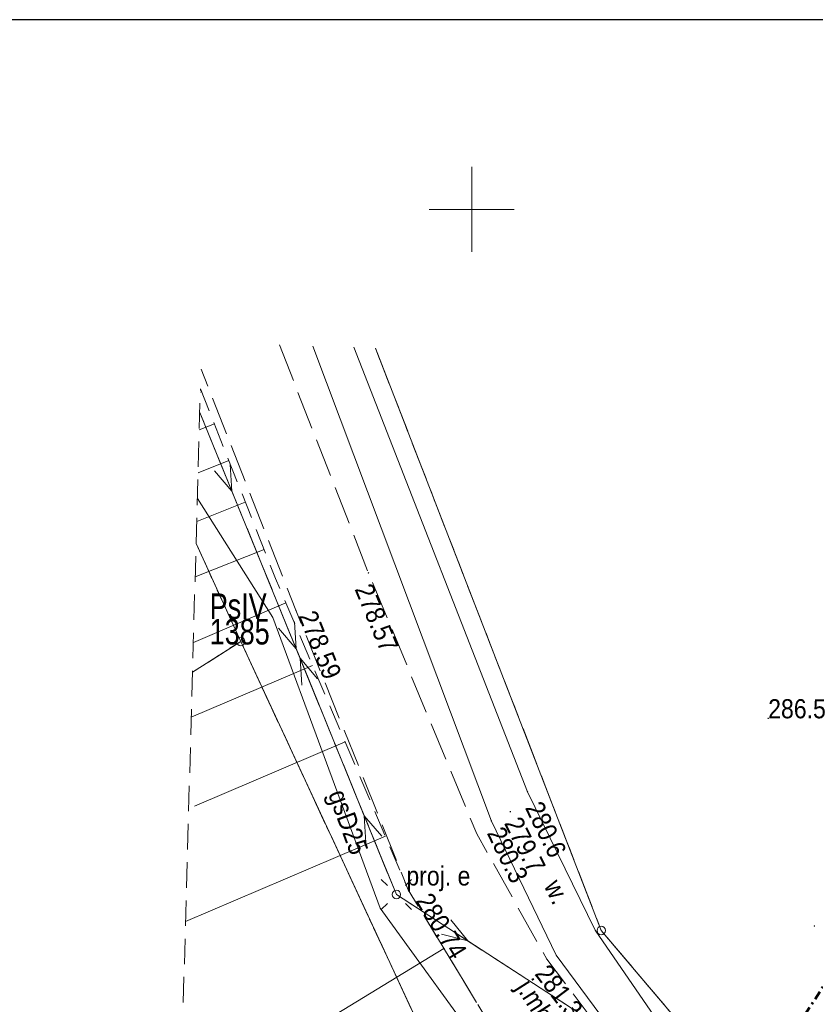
# Model space of a CAD drawing. Header units: metres. Extents: x 8377125 to 8377741, y 5529327 to 5529631.
# Tile 41 of 150: x 8377273 to 8377320, y 5529553 to 5529611. Entities that reach past the tile are written whole.
import ezdxf
from ezdxf.enums import TextEntityAlignment as Align

# ---------------------------------------------------------------- set-up
doc = ezdxf.new("R2010")
doc.units = ezdxf.units.M
doc.header["$MEASUREMENT"] = 0
for name, pattern in [('( Dashdot )', [1.001, 0.5, -0.25, 0.001, -0.25]), ('1.5_0.75', [2.25, 1.5, -0.75]), ('2.25_0.75', [3, 2.25, -0.75]), ('219-1000', [0]), ('egkk-1000', [3, 2.25, -0.75]), ('egug-1000', [1.5, 0.75, -0.75])]:
    doc.linetypes.add(name, pattern=pattern)
doc.layers.get('0').update_dxf_attribs({"color": 2})
for name, color, linetype in [('000 Inne (niezydentyfikowane)', 7, 'Continuous'), ('rów przydrożny (poligon)', 7, 'Continuous'), ('rów przydrożny (poligon)-Atr17', 7, 'Continuous')]:
    doc.layers.add(name, color=color, linetype=linetype)
for name, color, linetype, lineweight in [('1 500 A2 Ramka', 2, 'Continuous', 0), ('1 500 A2 Ramka (Construction)', 2, 'Continuous', 0), ('202-punkt graniczny', 7, 'Continuous', 0), ('210-oznaczenie konturu użytku gruntowego', 7, 'Continuous', 0), ('211-numer działki ewidencyjnej', 7, 'Continuous', 0), ('217-kontur klasyfikacyjny', 7, 'Continuous', 0), ('218-kontur użytku gruntowego', 7, 'Continuous', 0), ('219-działka ewidencyjna', 7, 'Continuous', 0), ('jezdnia', 7, 'Continuous', 0), ('jezdnia-Atr17', 7, 'Continuous', 0), ('latarnia - ob. projektowany', 7, 'Continuous', 0), ('latarnia - ob. projektowany-Atr17', 7, 'Continuous', 0), ('pikieta naturalna', 7, 'Continuous', 0), ('pikieta naturalna-Atr2', 7, 'Continuous', 0), ('pikieta sztuczna', 7, 'Continuous', 0), ('pikieta sztuczna-Atr2', 7, 'Continuous', 0), ('przewód elektroenergetyczny niskiego napięcia - ob. projektowany', 7, 'Continuous', 0), ('przewód gazowy', 7, 'Continuous', 0), ('przewód gazowy-Atr1', 7, 'Continuous', 0), ('skarpa nieumocniona', 7, 'Continuous', 0), ('Wstawianie ramki sekcyjnej z opisem', 7, 'Continuous', 0), ('Zakres', 7, 'Continuous', 0)]:
    doc.layers.add(name, color=color, linetype=linetype, lineweight=lineweight)
doc.styles.get("Standard").update_dxf_attribs({"font": 'Working1250.shx', "width": 0.75})

# ---------------------------------------------------------------- blocks, each defined once
blk = doc.blocks.new('*U23')
at = {"layer": '1 500 A2 Ramka (Construction)', "color": 2, "linetype": 'Continuous', "lineweight": 30}
blk.add_3dface([(-10.1172, -20.5497), (10.1172, -20.5497), (10.1172, 9.1484), (-10.1172, 9.1484)], dxfattribs=at)
blk = doc.blocks.new('PW01')
at = {"linetype": 'Continuous', "lineweight": 13}
h = blk.add_hatch(color=0, dxfattribs=at)
edge = h.paths.add_edge_path()
edge.add_arc((0, 0), 0.045, 0, 360)
blk = doc.blocks.new('SM01')
at = {"color": 0, "linetype": 'Continuous', "lineweight": 13}
for p, q in [((-0.53, 0.531), (-0.883, 0.884)), ((0.531, 0.531), (0.884, 0.884)), ((-0.53, -0.53), (-0.883, -0.883)), ((0.531, -0.53), (0.884, -0.883))]:
    blk.add_line(p, q, dxfattribs=at)
blk.add_circle((0, 0), 0.25, dxfattribs=at)
blk = doc.blocks.new('SUEP1')
at = {"color": 0, "linetype": 'Continuous'}
for p, q in [((0, 0), (5, 0)), ((5, 0), (3.5, 0.5)), ((5, 0), (3.5, -0.5)), ((5, 0), (15, 0)), ((15, 0), (13.5, 0.5)), ((15, 0), (13.5, -0.5))]:
    blk.add_line(p, q, dxfattribs=at)
blk = doc.blocks.new('202')
at = {"color": 0, "linetype": 'Continuous', "lineweight": 0}
blk.add_circle((0, 0), 0.25, dxfattribs=at)

msp = doc.modelspace()

# ---------------------------------------------------------------- linework, layer by layer
at = {"layer": '000 Inne (niezydentyfikowane)', "color": 7, "linetype": 'Continuous', "lineweight": 13}
for p, q in [((8377284.12, 5529589.28), (8377284.048, 5529589.252)), ((8377284.87, 5529587.39), (8377283.986, 5529587.039)), ((8377285.72, 5529585.23), (8377283.916, 5529584.516)), ((8377286.69, 5529582.79), (8377283.836, 5529581.659)), ((8377287.79, 5529580), (8377283.745, 5529578.402)), ((8377289.08, 5529576.86), (8377283.637, 5529574.535)), ((8377290.64, 5529573.19), (8377283.514, 5529570.15)), ((8377292.56, 5529568.7), (8377283.7, 5529564.92)), ((8377294.93, 5529563.15), (8377283.178, 5529558.137)), ((8377298.37, 5529556.54), (8377288.08, 5529550.3))]:
    msp.add_line(p, q, dxfattribs=at)
at = {"layer": '217-kontur klasyfikacyjny', "color": 3, "linetype": 'egkk-1000', "lineweight": 18, "flags": 128}
for points in [[(8377294.34, 5529591.85), (8377307.62, 5529557.6)], [(8377286.42, 5529574.6), (8377283.799, 5529580.353)], [(8377286.42, 5529574.6), (8377283.588, 5529572.793)], [(8377297.71, 5529550.28), (8377286.42, 5529574.6)], [(8377307.62, 5529557.6), (8377316.215, 5529547.445)]]:
    msp.add_lwpolyline(points, dxfattribs=at)
at = {"layer": '218-kontur użytku gruntowego', "color": 3, "linetype": 'egug-1000', "lineweight": 18, "flags": 128}
for points in [[(8377307.62, 5529557.6), (8377294.34, 5529591.85)], [(8377283.799, 5529580.353), (8377286.42, 5529574.6)], [(8377286.42, 5529574.6), (8377283.588, 5529572.793)], [(8377286.42, 5529574.6), (8377297.71, 5529550.28)], [(8377316.215, 5529547.445), (8377307.62, 5529557.6)]]:
    msp.add_lwpolyline(points, dxfattribs=at)
at = {"layer": '219-działka ewidencyjna', "color": 7, "linetype": '219-1000', "lineweight": 18, "flags": 128}
for points in [[(8377307.62, 5529557.6), (8377294.34, 5529591.85)], [(8377286.42, 5529574.6), (8377283.799, 5529580.353)], [(8377286.42, 5529574.6), (8377283.588, 5529572.793)], [(8377297.71, 5529550.28), (8377286.42, 5529574.6)], [(8377316.215, 5529547.445), (8377307.62, 5529557.6)]]:
    msp.add_lwpolyline(points, dxfattribs=at)
at = {"layer": 'jezdnia', "color": 7, "linetype": '2.25_0.75', "lineweight": 18, "flags": 128}
for points in [[(8377288.696, 5529592.032), (8377293.93, 5529578.63), (8377300.3, 5529563.28), (8377304.42, 5529555.91), (8377310.14, 5529548.36), (8377314.295, 5529544.481)], [(8377311.484, 5529540.141), (8377302.07, 5529550.43), (8377296.27, 5529560), (8377289.66, 5529576.44), (8377284.086, 5529590.614)]]:
    msp.add_lwpolyline(points, dxfattribs=at)
at = {"layer": 'przewód elektroenergetyczny niskiego napięcia - ob. projektowany', "color": 1, "linetype": '2.25_0.75', "lineweight": 18, "flags": 128}
for points in [[(8377295.57, 5529559.72), (8377284.015, 5529588.061)], [(8377284.015, 5529588.061), (8377295.57, 5529559.72)], [(8377315.706, 5529546.658), (8377295.57, 5529559.72)]]:
    msp.add_lwpolyline(points, dxfattribs=at)
at = {"layer": 'przewód gazowy', "color": 40, "linetype": 'Continuous', "lineweight": 18, "flags": 128}
msp.add_lwpolyline([(8377283.874, 5529583.011), (8377288.31, 5529576.01), (8377294.61, 5529558.92), (8377307.75, 5529540.81), (8377310.606, 5529538.786)], dxfattribs=at)
at = {"layer": 'rów przydrożny (poligon)', "color": 7, "linetype": 'Continuous', "lineweight": 18, "flags": 128}
for points in [[(8377314.586, 5529544.931), (8377310.49, 5529548.69), (8377304.97, 5529556.16), (8377301.16, 5529564.04), (8377290.669, 5529591.969)], [(8377293.078, 5529591.891), (8377303.28, 5529565.76), (8377307.26, 5529557.63), (8377312.69, 5529549.73), (8377315.793, 5529546.793)]]:
    msp.add_lwpolyline(points, dxfattribs=at)
at = {"layer": 'skarpa nieumocniona', "color": 7, "linetype": '1.5_0.75', "lineweight": 18, "flags": 128}
msp.add_lwpolyline([(8377336.039, 5529499.055), (8377335.13, 5529499.05), (8377313.67, 5529518.13), (8377317.27, 5529520.21), (8377314.17, 5529525.56), (8377310.65, 5529523.53), (8377308.81, 5529526.28), (8377304.67, 5529523.87), (8377290.88, 5529528.74), (8377282.62, 5529538.16), (8377284.05, 5529589.46), (8377288.47, 5529578.29), (8377296.27, 5529560), (8377302.07, 5529550.43), (8377311.225, 5529539.741)], dxfattribs=at)
at = {"layer": 'Wstawianie ramki sekcyjnej z opisem', "color": 7}
for p, q in [((8377300, 5529597.5), (8377300, 5529602.5)), ((8377300, 5529597.5), (8377300, 5529602.5)), ((8377297.5, 5529600), (8377302.5, 5529600)), ((8377297.5, 5529600), (8377302.5, 5529600))]:
    msp.add_line(p, q, dxfattribs=at)
at = {"layer": 'Zakres', "color": 6, "linetype": '( Dashdot )', "lineweight": 30, "flags": 128}
msp.add_lwpolyline([(8377414.4, 5529558.8), (8377394.3, 5529564.5), (8377346.87, 5529583.91), (8377326.07, 5529562.66), (8377310.46, 5529538.56), (8377343.66, 5529517.57), (8377333.09, 5529491.89), (8377329.3, 5529460.2), (8377330.8, 5529443.4), (8377348.2, 5529439), (8377375.5, 5529435.3), (8377396.8, 5529436.1), (8377403.2, 5529449.8), (8377410.9, 5529467.2), (8377414.6, 5529472.3), (8377421.3, 5529475), (8377476.8, 5529477.8), (8377486.8, 5529489.1), (8377494.3, 5529516.6), (8377447.04, 5529546.18), (8377414.4, 5529558.8)], close=True, dxfattribs=at)
at = {"layer": 'Zakres', "color": 6, "linetype": '( Dashdot )', "lineweight": 60, "flags": 128}
msp.add_lwpolyline([(8377414.4, 5529558.8), (8377394.3, 5529564.5), (8377346.87, 5529583.91), (8377326.07, 5529562.66), (8377310.46, 5529538.56), (8377343.66, 5529517.57), (8377333.09, 5529491.89), (8377329.3, 5529460.2), (8377330.8, 5529443.4), (8377348.2, 5529439), (8377375.5, 5529435.3), (8377396.8, 5529436.1), (8377403.2, 5529449.8), (8377410.9, 5529467.2), (8377414.6, 5529472.3), (8377421.3, 5529475), (8377476.8, 5529477.8), (8377486.8, 5529489.1), (8377494.3, 5529516.6), (8377447.04, 5529546.18), (8377414.4, 5529558.8)], close=True, dxfattribs=at)

# ---------------------------------------------------------------- block references
at = {"layer": '1 500 A2 Ramka', "color": 2, "linetype": 'Continuous', "lineweight": 30, "xscale": 10, "yscale": 10, "zscale": 10, "rotation": 90}
msp.add_blockref('*U23', (8377301.832, 5529509.982), dxfattribs=at)
at = {"layer": '202-punkt graniczny', "color": 7, "linetype": 'Continuous', "lineweight": 18}
for p in [(8377286.42, 5529574.6), (8377307.62, 5529557.6)]:
    msp.add_blockref('202', p, dxfattribs=at)
at = {"layer": 'latarnia - ob. projektowany', "color": 7, "linetype": 'Continuous', "lineweight": 18}
msp.add_blockref('SM01', (8377295.57, 5529559.72), dxfattribs=at)
at = {"layer": 'pikieta naturalna', "color": 7, "linetype": 'Continuous', "lineweight": 13}
for p in [(8377317.43, 5529570.08), (8377303.28, 5529565.76), (8377302.27, 5529564.59), (8377301.16, 5529564.04), (8377320.15, 5529557.87)]:
    msp.add_blockref('PW01', p, dxfattribs=at)
at = {"layer": 'pikieta sztuczna', "color": 7, "linetype": 'Continuous', "lineweight": 13}
for p in [(8377293.93, 5529578.63), (8377289.66, 5529576.44), (8377296.27, 5529560), (8377304.42, 5529555.91)]:
    msp.add_blockref('PW01', p, dxfattribs=at)
at = {"layer": 'przewód elektroenergetyczny niskiego napięcia - ob. projektowany', "color": 1, "linetype": 'Continuous', "lineweight": 18}
for p, rotation in [((8377284.015, 5529588.061), 292.181), ((8377295.57, 5529559.72), 112.181), ((8377295.57, 5529559.72), 327.029)]:
    msp.add_blockref('SUEP1', p, dxfattribs=dict(at, rotation=rotation))

# ---------------------------------------------------------------- texts
at = {"layer": '210-oznaczenie konturu użytku gruntowego', "color": 3, "linetype": 'Continuous', "lineweight": 18, "width": 0.79}
msp.add_text('PsIV', height=1.5, dxfattribs=at).set_placement((8377284.6, 5529575.92))
at = {"layer": '211-numer działki ewidencyjnej', "color": 7, "linetype": 'Continuous', "lineweight": 18, "width": 0.79}
msp.add_text('1385', height=1.5, dxfattribs=at).set_placement((8377284.6, 5529575.92), align=Align.TOP_LEFT)
at = {"layer": 'jezdnia-Atr17', "color": 7, "width": 0.9}
msp.add_text('j.mb.', height=1.125, rotation=302.378, dxfattribs=at).set_placement((8377302.57, 5529554.26))
msp.add_text('j.mb.', height=1.125, rotation=302.378, dxfattribs=at).set_placement((8377302.57, 5529554.26))
at = {"layer": 'latarnia - ob. projektowany-Atr17', "color": 7, "width": 0.9}
msp.add_text('proj. e', height=1.125, dxfattribs=at).set_placement((8377296.16, 5529560.25))
at = {"layer": 'pikieta naturalna-Atr2', "color": 7, "width": 0.9}
msp.add_text('286.5', height=1.125, dxfattribs=at).set_placement((8377317.43, 5529570.08))
for s, rotation, p in [('280.6', 296.083, (8377303.62, 5529565.07)), ('280.3', 295.804, (8377301.38, 5529563.58))]:
    msp.add_text(s, height=1.125, rotation=rotation, dxfattribs=at).set_placement(p, align=Align.MIDDLE_LEFT)
msp.add_text('279.7', height=1.125, rotation=296.083, dxfattribs=at).set_placement((8377302.9, 5529564.41), align=Align.TOP_LEFT)
at = {"layer": 'pikieta sztuczna-Atr2', "color": 7, "width": 0.9}
for s, rotation, p in [('278.57', 292.537, (8377294.14, 5529578.11)), ('281.34', 307.148, (8377304.56, 5529555.72))]:
    msp.add_text(s, height=1.125, rotation=rotation, dxfattribs=at).set_placement(p, align=Align.TOP_LEFT)
for s, rotation, p in [('278.59', 291.903, (8377289.79, 5529576.11)), ('280.74', 301.218, (8377296.67, 5529559.35))]:
    msp.add_text(s, height=1.125, rotation=rotation, dxfattribs=at).set_placement(p)
at = {"layer": 'przewód gazowy-Atr1', "color": 40, "width": 0.9}
msp.add_text('gsD25', height=1.125, rotation=290.235, dxfattribs=at).set_placement((8377292.07, 5529565.82), align=Align.MIDDLE_LEFT)
at = {"layer": 'rów przydrożny (poligon)-Atr17', "color": 7, "width": 0.9}
msp.add_text('w.', height=1.125, rotation=295.804, dxfattribs=at).set_placement((8377304.22, 5529560.24))

doc.saveas('drawing.dxf')
